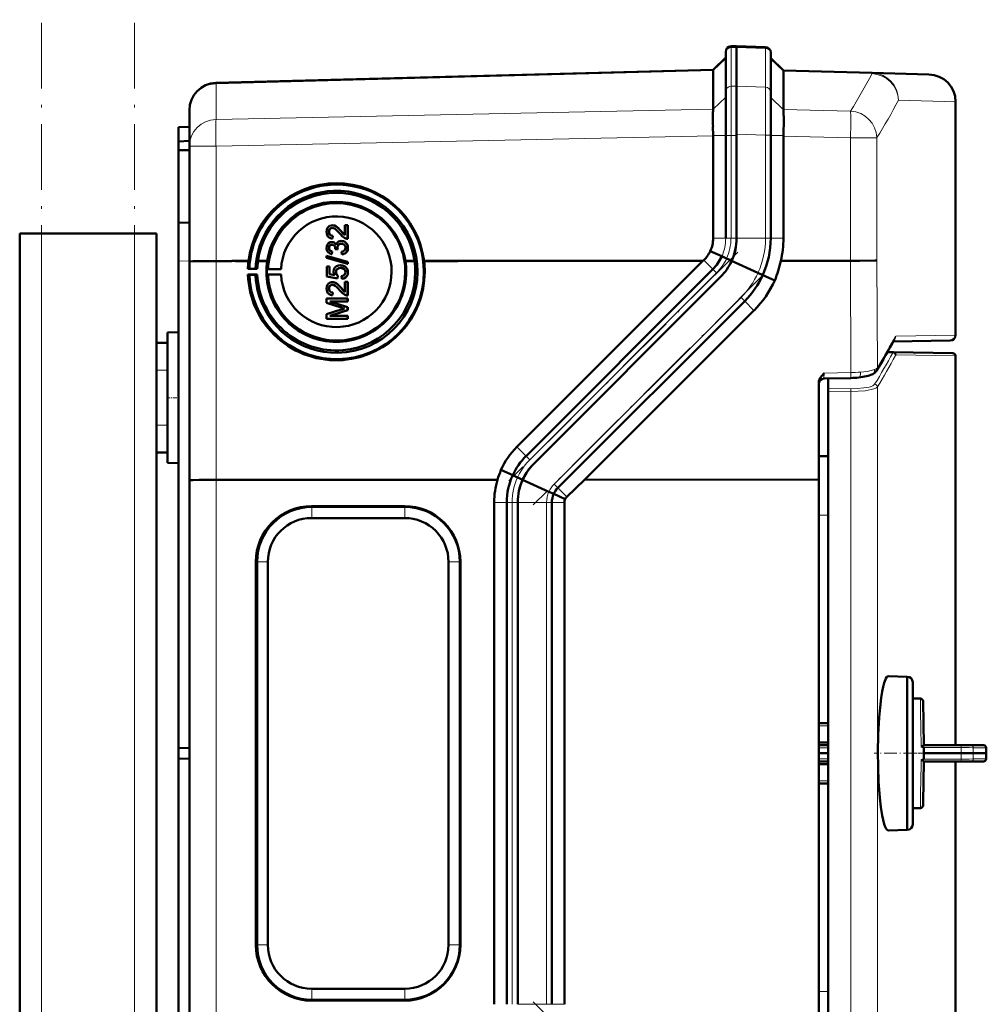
# Model space of a CAD drawing. Extents: x -1438 to 1837, y -1701 to 699.
# Tile 68 of 90: x 437 to 613, y 266 to 445. Entities that reach past the tile are written whole.
import ezdxf

# ---------------------------------------------------------------- set-up
doc = ezdxf.new("R2010")
doc.units = 0
doc.linetypes.add('DASHDOT', pattern=[18.5, 12, -3, 0.5, -3])

msp = doc.modelspace()

# ---------------------------------------------------------------- linework, layer by layer
at = {"color": 7, "linetype": 'DASHDOT', "lineweight": 18}
for p, q in [((440.79, -473.6), (440.79, 486.4)), ((457.79, -473.6), (457.79, 486.4)), ((567.98, 403), (526.19, 361.21)), ((572.39, 398.58), (530.6, 356.79)), ((572.39, 224.22), (530.6, 266.01))]:
    msp.add_line(p, q, dxfattribs=at)
at = {"color": 7, "lineweight": 50}
for p, q in [((565.79, 439.61), (565.79, 439.4)), ((565.79, 439.4), (565.79, 432.34)), ((567.79, 440.65), (566.76, 440.61)), ((567.79, 440.65), (567.79, 440.41)), ((573.07, 440.46), (567.79, 440.65)), ((567.79, 440.65), (567.79, 440.41)), ((567.79, 440.41), (567.79, 433.31)), ((567.79, 440.41), (567.79, 433.35)), ((574.04, 439.47), (574.04, 439.26)), ((574.04, 439.26), (574.04, 432.19)), ((563.49, 436.29), (565.79, 438.59)), ((576.33, 436.18), (574.04, 438.47)), ((472.66, 433.91), (563.49, 436.29)), ((563.49, 436.16), (563.49, 429.12)), ((576.33, 436.18), (592.53, 435.75)), ((576.33, 436.05), (576.33, 429.04)), ((576.33, 436.05), (576.33, 436.05)), ((592.53, 435.75), (602.92, 435.48)), ((565.79, 432.34), (565.79, 424.34)), ((567.79, 433.35), (567.79, 424.34)), ((567.79, 424.54), (567.79, 433.31)), ((574.04, 424.4), (574.04, 432.19)), ((607.79, 387.82), (607.79, 430.48)), ((467.79, 422.36), (467.79, 428.91)), ((563.49, 429.1), (563.48, 428.8)), ((563.49, 429.1), (563.49, 429.12)), ((465.79, 425.83), (467.79, 425.9)), ((465.79, 425.83), (465.79, 423.23)), ((563.47, 425.95), (563.49, 424.34)), ((465.79, 423.23), (467.79, 423.33)), ((465.79, 423.23), (465.79, 421.63)), ((563.49, 424.25), (563.49, 424.34)), ((563.49, 424.25), (563.49, 405.54)), ((565.79, 424.34), (565.79, 405.54)), ((567.79, 424.54), (567.79, 405.54)), ((567.79, 424.34), (567.79, 405.54)), ((574.04, 424.4), (574.04, 405.54)), ((576.33, 424.16), (576.33, 424.34)), ((576.33, 424.16), (576.33, 405.54)), ((465.79, 421.63), (465.79, 408.33)), ((465.79, 421.63), (467.79, 421.61)), ((467.79, 401.3), (467.79, 422.36)), ((465.79, 408.33), (467.79, 408.4)), ((465.79, 401.33), (465.79, 408.33)), ((493.3, 406.71), (493.31, 406.71)), ((493.93, 407.41), (493.94, 407.41)), ((494.31, 407.84), (494.32, 407.84)), ((495.5, 406.84), (495.51, 406.83)), ((495.51, 406.83), (496.22, 406.07)), ((496.22, 406.07), (496.22, 407.95)), ((496.22, 407.95), (496.71, 407.95)), ((496.71, 407.95), (496.71, 405.44)), ((496.71, 407.95), (496.72, 407.95)), ((496.72, 407.95), (496.72, 405.43)), ((436.79, -212.3), (436.79, 406.4)), ((440.79, 406.4), (436.79, 406.4)), ((457.79, 406.4), (440.79, 406.4)), ((461.79, 406.4), (457.79, 406.4)), ((461.79, 386.4), (461.79, 406.4)), ((493.6, 405.55), (493.61, 405.55)), ((494, 405.98), (493.95, 405.48)), ((494, 405.98), (493.95, 405.48)), ((493.95, 405.48), (493.95, 405.48)), ((494, 405.98), (494, 405.98)), ((495.94, 404.98), (495.95, 404.98)), ((496.37, 405.49), (496.38, 405.48)), ((496.71, 405.44), (496.72, 405.43)), ((493.3, 403.76), (493.31, 403.76)), ((493.85, 404.35), (493.86, 404.35)), ((493.9, 403.11), (493.85, 402.62)), ((493.9, 403.11), (493.85, 402.62)), ((493.9, 403.11), (493.9, 403.11)), ((494.09, 404.8), (494.1, 404.8)), ((494.44, 403.56), (494.44, 403.63)), ((494.88, 403.5), (494.44, 403.56)), ((494.44, 403.56), (494.45, 403.55)), ((494.89, 403.5), (494.45, 403.55)), ((494.83, 403.82), (494.84, 403.82)), ((494.88, 403.5), (494.89, 403.5)), ((495.55, 404.55), (495.56, 404.54)), ((495.67, 402.57), (495.62, 403.06)), ((496.76, 403.77), (496.77, 403.77)), ((565.08, 402.23), (562.98, 403.18)), ((465.79, 401.33), (465.79, 312.33)), ((467.79, 361.31), (467.79, 401.3)), ((472.66, 401.37), (475.57, 401.37)), ((475.57, 401.38), (475.57, 401.37)), ((478.61, 401.38), (475.57, 401.38)), ((476.23, 401.37), (478.61, 401.37)), ((476.23, 401.37), (478.61, 401.37)), ((480.32, 401.37), (482.02, 401.37)), ((480.32, 401.37), (482.02, 401.37)), ((480.33, 401.38), (482.02, 401.38)), ((492.86, 402.34), (496.71, 401.25)), ((492.86, 401.93), (492.86, 402.34)), ((496.71, 400.84), (492.86, 401.93)), ((492.86, 401.93), (492.87, 401.93)), ((496.72, 400.84), (492.87, 401.93)), ((493.62, 402.68), (493.63, 402.67)), ((493.85, 402.62), (493.85, 402.62)), ((495.67, 402.57), (495.68, 402.57)), ((496.71, 401.25), (496.71, 400.84)), ((496.71, 401.25), (496.72, 401.25)), ((507.26, 401.38), (508.95, 401.38)), ((508.95, 401.38), (507.26, 401.38)), ((507.26, 401.37), (508.95, 401.37)), ((508.95, 401.38), (508.95, 401.38)), ((510.67, 401.38), (516.84, 401.38)), ((510.67, 401.38), (525.08, 401.38)), ((510.67, 401.37), (516.84, 401.37)), ((516.84, 401.37), (516.84, 401.38)), ((525.08, 401.38), (561.64, 401.4)), ((527.65, 367.4), (561.64, 401.4)), ((561.64, 401.4), (561.79, 401.54)), ((565.96, 401.83), (565.08, 402.23)), ((566.9, 401.4), (565.96, 401.83)), ((571.69, 399.21), (566.88, 401.4)), ((575.86, 401.4), (588.6, 401.41)), ((478.76, 399.94), (478.49, 399.92)), ((478.49, 399.92), (480.2, 399.92)), ((479.88, 399.93), (478.76, 399.94)), ((480.2, 399.92), (479.88, 399.93)), ((482.18, 399.93), (481.93, 399.91)), ((481.93, 399.91), (484.54, 399.91)), ((484.54, 399.91), (482.18, 399.93)), ((492.91, 400.4), (493.4, 400.4)), ((492.91, 398.57), (492.91, 400.4)), ((493.4, 400.4), (493.4, 398.97)), ((493.4, 400.4), (493.41, 400.39)), ((493.41, 400.39), (493.41, 398.97)), ((495.42, 400.1), (495.43, 400.1)), ((495.89, 400.52), (495.89, 400.52)), ((496.29, 400.3), (496.3, 400.3)), ((496.71, 400.84), (496.72, 400.84)), ((496.72, 401.25), (496.72, 400.84)), ((563.45, 399.88), (529.31, 365.74)), ((478.49, 398.9), (478.76, 398.84)), ((480.21, 398.9), (478.49, 398.9)), ((478.76, 398.84), (479.88, 398.86)), ((479.88, 398.86), (480.21, 398.9)), ((481.93, 398.91), (482.17, 398.85)), ((484.54, 398.91), (481.93, 398.91)), ((482.17, 398.85), (484.54, 398.91)), ((494.88, 398.18), (492.91, 398.57)), ((492.91, 398.57), (492.92, 398.57)), ((494.89, 398.17), (492.92, 398.57)), ((493.4, 398.97), (494.4, 398.78)), ((494.59, 399.33), (494.6, 399.33)), ((494.93, 398.67), (494.88, 398.18)), ((494.88, 398.18), (494.89, 398.17)), ((494.94, 398.67), (494.89, 398.17)), ((494.93, 398.67), (494.94, 398.67)), ((495.67, 398.13), (495.62, 398.62)), ((495.67, 398.13), (495.68, 398.12)), ((496.76, 399.32), (496.77, 399.32)), ((564.86, 398.47), (530.72, 364.33)), ((564.86, 398.47), (530.72, 364.33)), ((572.57, 398.81), (571.69, 399.21)), ((574.75, 397.82), (572.57, 398.81)), ((493.3, 396.34), (493.31, 396.33)), ((493.93, 397.04), (493.94, 397.04)), ((494.31, 397.47), (494.32, 397.47)), ((495.5, 396.46), (495.51, 396.46)), ((495.51, 396.46), (496.22, 395.7)), ((496.22, 395.7), (496.22, 397.58)), ((496.22, 397.58), (496.71, 397.58)), ((496.71, 397.58), (496.71, 395.06)), ((496.71, 397.58), (496.72, 397.58)), ((496.72, 397.58), (496.72, 395.06)), ((492.86, 394.52), (496.71, 394.52)), ((492.86, 393.71), (492.86, 394.52)), ((493.6, 395.18), (493.61, 395.18)), ((494, 395.61), (493.95, 395.11)), ((494, 395.6), (493.95, 395.11)), ((493.95, 395.11), (493.95, 395.11)), ((494, 395.61), (494, 395.6)), ((496.37, 395.12), (496.38, 395.11)), ((496.71, 395.06), (496.72, 395.06)), ((496.71, 394.52), (496.71, 393.98)), ((496.71, 394.52), (496.72, 394.52)), ((496.72, 394.52), (496.72, 393.98)), ((495.52, 392.86), (492.86, 393.71)), ((492.86, 393.71), (492.87, 393.71)), ((492.86, 391.63), (495.56, 392.49)), ((495.52, 392.85), (492.87, 393.71)), ((493.45, 393.98), (496.71, 392.95)), ((496.71, 393.98), (493.45, 393.98)), ((496.71, 392.38), (493.45, 391.36)), ((496.72, 393.98), (493.46, 393.97)), ((496.72, 392.38), (493.46, 391.36)), ((495.52, 392.86), (495.52, 392.85)), ((496.71, 393.98), (496.72, 393.98)), ((496.71, 392.95), (496.71, 392.38)), ((496.71, 392.95), (496.72, 392.95)), ((496.71, 392.38), (496.72, 392.38)), ((496.72, 392.95), (496.72, 392.38)), ((569.28, 394.05), (535.14, 359.91)), ((570.96, 392.36), (540, 361.4)), ((492.86, 390.82), (492.86, 391.63)), ((496.71, 390.82), (492.86, 390.82)), ((492.86, 390.82), (492.87, 390.81)), ((496.72, 390.81), (492.87, 390.81)), ((493.45, 391.36), (496.71, 391.36)), ((496.71, 391.36), (496.71, 390.82)), ((496.71, 391.36), (496.72, 391.36)), ((496.71, 390.82), (496.72, 390.81)), ((496.72, 391.36), (496.72, 390.81)), ((463.79, 388.29), (465.79, 388.35)), ((463.79, 388.29), (465.79, 388.35)), ((463.79, 364.5), (463.79, 388.29)), ((461.79, 386.4), (463.79, 386.4)), ((461.79, 381.4), (461.79, 386.4)), ((463.79, 381.4), (463.79, 386.4)), ((606.8, 386.82), (596.38, 386.64)), ((595.34, 384.74), (596.44, 384.72)), ((596.44, 384.72), (607.3, 384.53)), ((607.79, 384.03), (607.79, 312.91)), ((461.79, 381.4), (461.79, 371.4)), ((463.79, 381.4), (463.79, 371.4)), ((583.76, 379.88), (588.68, 379.99)), ((584.5, 379.89), (584.5, 378.1)), ((582.79, 361.42), (582.79, 379.13)), ((584.5, 377.61), (584.5, 378.1)), ((584.5, 377.61), (584.5, 245.2)), ((461.79, 366.4), (461.79, 371.4)), ((463.79, 366.4), (463.79, 371.4)), ((461.79, 256.4), (461.79, 366.4)), ((461.79, 366.4), (463.79, 366.4)), ((582.79, 365.72), (584.5, 365.73)), ((463.79, 364.5), (465.79, 364.45)), ((526.87, 362.23), (524.73, 363.2)), ((527.76, 361.83), (526.88, 362.23)), ((528.7, 361.4), (527.76, 361.83)), ((467.79, 261.48), (467.79, 361.31)), ((524.1, 361.4), (472.66, 361.38)), ((533.48, 359.21), (528.67, 361.4)), ((540, 361.4), (536.76, 358.28)), ((582.79, 361.42), (540, 361.4)), ((582.79, 261.38), (582.79, 361.42)), ((534.37, 358.81), (533.48, 359.21)), ((536.46, 357.86), (534.37, 358.81)), ((490.13, 356.58), (507.12, 356.58)), ((507.19, 356.43), (490.19, 356.43)), ((523.49, 265.54), (523.49, 357.26)), ((525.79, 357.26), (525.79, 265.54)), ((527.79, 265.54), (527.79, 357.26)), ((527.79, 357.26), (527.79, 265.54)), ((534.04, 265.54), (534.04, 357.26)), ((536.33, 357.26), (536.33, 265.54)), ((490.14, 354.41), (507.14, 354.41)), ((479.95, 276.4), (479.95, 346.4)), ((480.17, 276.4), (480.17, 346.4)), ((482.13, 346.4), (482.13, 276.4)), ((515.14, 346.4), (515.14, 276.4)), ((517.22, 276.4), (517.22, 346.4)), ((517.31, 346.4), (517.31, 276.4)), ((595.51, 325.5), (598.97, 325.41)), ((598.97, 321.44), (598.97, 325.41)), ((599.97, 324.41), (599.97, 298.41)), ((599.97, 321.41), (599.97, 324.41)), ((598.97, 297.41), (598.97, 321.44)), ((601.36, 321.41), (599.97, 321.41)), ((601.99, 312.91), (601.86, 320.92)), ((584.5, 316.91), (582.79, 316.91)), ((584.5, 313.41), (582.79, 313.41)), ((465.79, 312.33), (467.79, 312.4)), ((465.79, 310.47), (465.79, 312.33)), ((582.79, 312.91), (584.5, 312.91)), ((584.5, 311.41), (582.79, 311.41)), ((601.79, 312.77), (601.91, 312.86)), ((608.75, 312.91), (601.99, 312.91)), ((602.01, 312.46), (601.99, 311.41)), ((608.79, 311.41), (601.99, 311.41)), ((602.01, 310.36), (601.99, 311.41)), ((608.75, 312.91), (610.54, 312.91)), ((611.03, 311.41), (608.79, 311.41)), ((612.85, 312.91), (610.54, 312.91)), ((611.03, 311.41), (613.38, 311.41)), ((613.41, 311.41), (613.38, 311.41)), ((465.79, 221.46), (465.79, 310.47)), ((465.79, 310.47), (467.79, 310.4)), ((582.79, 309.91), (584.5, 309.91)), ((601.99, 309.91), (601.87, 302.49)), ((608.75, 309.91), (601.99, 309.91)), ((607.79, 309.91), (607.79, 238.78)), ((608.75, 309.91), (610.54, 309.91)), ((612.85, 309.91), (610.54, 309.91)), ((612.85, 309.91), (612.88, 309.91)), ((584.5, 309.4), (582.79, 309.4)), ((584.5, 305.91), (582.79, 305.91)), ((601.87, 302.49), (601.86, 301.9)), ((599.97, 301.41), (601.36, 301.41)), ((599.97, 298.41), (599.97, 301.41)), ((595.48, 297.32), (595.51, 297.32)), ((598.97, 297.41), (595.51, 297.32)), ((507.14, 268.39), (490.14, 268.39)), ((490.19, 266.37), (507.19, 266.37)), ((507.12, 266.21), (490.13, 266.21))]:
    msp.add_line(p, q, dxfattribs=at)
at = {"color": 7, "lineweight": 18}
for p, q in [((566.76, 440.61), (566.76, 440.38)), ((566.76, 440.38), (567.79, 440.41)), ((566.76, 440.38), (566.76, 433.32)), ((573.07, 440.23), (567.79, 440.41)), ((573.07, 440.46), (573.07, 440.23)), ((573.07, 440.23), (573.07, 433.16)), ((563.49, 436.16), (565.79, 438.4)), ((576.33, 436.05), (574.04, 438.28)), ((563.49, 436.16), (472.66, 433.78)), ((592.53, 435.62), (576.33, 436.05)), ((472.66, 433.91), (472.66, 433.78)), ((472.66, 427.23), (472.66, 433.78)), ((567.79, 433.35), (566.76, 433.32)), ((566.76, 433.32), (566.76, 424.34)), ((567.79, 433.31), (573.07, 433.16)), ((563.49, 429.1), (565.79, 431.34)), ((576.33, 428.99), (574.04, 431.23)), ((607.79, 430.48), (597.36, 430.75)), ((472.66, 427.23), (563.49, 429.12)), ((576.33, 429.04), (588.61, 428.78)), ((563.49, 424.25), (472.66, 422.36)), ((563.49, 424.34), (565.79, 424.34)), ((565.79, 424.34), (566.76, 424.34)), ((566.76, 424.34), (566.76, 405.54)), ((566.76, 424.34), (567.79, 424.34)), ((573.07, 424.4), (567.79, 424.54)), ((573.07, 424.4), (573.07, 405.54)), ((573.07, 424.4), (574.04, 424.4)), ((576.33, 424.34), (574.04, 424.34)), ((588.61, 423.91), (576.33, 424.16)), ((588.61, 401.41), (588.61, 423.91)), ((593.43, 423.91), (588.61, 423.91)), ((593.43, 423.91), (593.43, 401.47)), ((472.66, 422.36), (467.79, 422.36)), ((472.66, 401.37), (472.66, 422.36)), ((440.79, -212.3), (440.79, 406.4)), ((457.79, -212.3), (457.79, 406.4)), ((565.79, 405.54), (563.49, 405.54)), ((565.79, 405.54), (566.76, 405.54)), ((566.76, 405.54), (567.79, 405.54)), ((573.07, 405.54), (567.79, 405.54)), ((573.07, 405.54), (574.04, 405.54)), ((576.33, 405.54), (574.04, 405.54)), ((467.79, 401.4), (465.79, 401.33)), ((472.66, 361.38), (472.66, 401.37)), ((563.45, 399.88), (561.79, 401.54)), ((565.08, 402.23), (565.08, 402.23)), ((588.68, 380.97), (588.6, 401.41)), ((593.43, 401.47), (593.5, 381.85)), ((563.45, 399.88), (564.13, 399.2)), ((564.13, 399.2), (529.99, 365.06)), ((572.57, 398.81), (572.57, 398.81)), ((568.6, 394.73), (534.45, 360.59)), ((568.6, 394.73), (569.28, 394.05)), ((570.96, 392.36), (569.28, 394.05)), ((596.85, 387.63), (607.79, 387.82)), ((596.32, 384.6), (595.27, 384.61)), ((607.79, 384.03), (596.93, 384.22)), ((461.79, 381.4), (463.79, 381.4)), ((583.76, 380.85), (588.68, 380.97)), ((584.5, 378.1), (588.63, 378.04)), ((593.5, 378.37), (593.5, 244.44)), ((588.63, 377.55), (584.5, 377.61)), ((588.63, 245.26), (588.63, 377.55)), ((461.79, 371.4), (463.79, 371.4)), ((529.31, 365.74), (527.65, 367.4)), ((529.31, 365.74), (529.99, 365.06)), ((526.88, 362.23), (526.87, 362.23)), ((472.66, 261.42), (472.66, 361.38)), ((534.45, 360.59), (535.14, 359.91)), ((536.76, 358.28), (535.14, 359.91)), ((534.37, 358.81), (534.37, 358.81)), ((490.19, 356.43), (490.13, 356.58)), ((490.14, 354.41), (490.19, 356.43)), ((507.19, 356.43), (507.12, 356.58)), ((507.19, 356.43), (507.14, 354.41)), ((525.79, 357.26), (523.49, 357.26)), ((525.79, 357.26), (526.76, 357.26)), ((526.76, 357.26), (526.76, 265.54)), ((527.79, 357.26), (526.76, 357.26)), ((533.07, 357.26), (527.79, 357.26)), ((533.07, 265.54), (533.07, 357.26)), ((533.07, 357.26), (534.04, 357.26)), ((536.33, 357.26), (534.04, 357.26)), ((584.5, 354.93), (582.79, 354.92)), ((480.17, 346.4), (479.95, 346.4)), ((480.17, 346.4), (482.13, 346.4)), ((517.22, 346.4), (515.14, 346.4)), ((517.31, 346.4), (517.22, 346.4)), ((601.4, 318.91), (601.36, 321.41)), ((601.44, 316.09), (601.4, 318.91)), ((582.79, 316.42), (584.5, 316.42)), ((601.45, 315.27), (601.44, 316.09)), ((601.48, 313.56), (601.45, 315.27)), ((601.49, 313.11), (601.48, 313.56)), ((601.5, 312.67), (601.49, 313.11)), ((582.79, 312.42), (584.5, 312.42)), ((608.79, 312.47), (602.01, 312.46)), ((611.03, 312.42), (613.34, 312.42)), ((582.79, 310.4), (584.5, 310.4)), ((601.49, 309.7), (601.48, 309.26)), ((601.5, 310.15), (601.49, 309.7)), ((608.79, 310.35), (602.01, 310.36)), ((611.03, 310.4), (613.34, 310.4)), ((601.48, 309.26), (601.44, 306.72)), ((582.79, 306.4), (584.5, 306.4)), ((601.44, 306.72), (601.4, 303.9)), ((601.4, 303.9), (601.36, 301.41)), ((480.17, 276.4), (479.95, 276.4)), ((482.13, 276.4), (480.17, 276.4)), ((517.22, 276.4), (515.14, 276.4)), ((517.22, 276.4), (517.31, 276.4)), ((490.19, 266.37), (490.14, 268.39)), ((507.14, 268.39), (507.19, 266.37)), ((490.19, 266.37), (490.13, 266.21)), ((507.19, 266.37), (507.12, 266.21)), ((582.79, 267.9), (584.5, 267.88)), ((533.07, 265.54), (527.79, 265.54)), ((533.07, 265.54), (534.04, 265.54)), ((536.33, 265.54), (534.04, 265.54))]:
    msp.add_line(p, q, dxfattribs=at)
at = {"color": 7, "linetype": 'DASHDOT', "lineweight": 18, "ltscale": 0.060001}
for p, q in [((461.59, 381.4), (463.99, 381.4)), ((463.59, 376.4), (465.99, 376.4)), ((461.59, 371.4), (463.99, 371.4))]:
    msp.add_line(p, q, dxfattribs=at)
at = {"color": 7, "linetype": 'DASHDOT', "lineweight": 18, "ltscale": 0.192111}
msp.add_line((600.61, 311.41), (592.92, 311.41), dxfattribs=at)
at = {"color": 7, "linetype": 'DASHDOT', "lineweight": 18, "ltscale": 0.061557}
msp.add_line((599.76, 311.41), (602.22, 311.41), dxfattribs=at)
at = {"color": 7, "linetype": 'DASHDOT', "lineweight": 18, "ltscale": 0.20449}
for p, q in [((609.47, 311.54), (601.29, 311.4)), ((609.47, 311.28), (601.29, 311.42))]:
    msp.add_line(p, q, dxfattribs=at)
at = {"color": 7, "lineweight": 18}
for points in [[(573.07, 433.16), (573.08, 430.04), (573.07, 424.4)], [(590.4, 381.06), (591.62, 381.21), (592.39, 381.36), (592.96, 381.53)], [(592.96, 381.53), (593.3, 381.69), (593.5, 381.85)], [(583.76, 380.85), (583.75, 379.98), (583.76, 379.89), (583.76, 379.88), (583.76, 379.88), (583.76, 379.88)], [(588.63, 378.04), (589.86, 378.06), (591.02, 378.17), (591.99, 378.35), (592.37, 378.46), (592.66, 378.59), (592.88, 378.72), (593.01, 378.86)], [(593.5, 378.37), (593.38, 378.25), (593.2, 378.14), (592.85, 378), (592.38, 377.87), (591.27, 377.68), (589.97, 377.58), (588.63, 377.55)], [(529.99, 365.06), (529.46, 364.49), (528.97, 363.88), (528.52, 363.24), (528.12, 362.55), (527.76, 361.83)], [(608.79, 312.47), (608.77, 312.83), (608.76, 312.89), (608.75, 312.9), (608.75, 312.91), (608.75, 312.91), (608.75, 312.91)], [(608.79, 312.47), (610.28, 312.45), (610.86, 312.43), (611.03, 312.42)], [(608.79, 310.35), (608.77, 309.98), (608.76, 309.92), (608.75, 309.91), (608.75, 309.91), (608.75, 309.91), (608.75, 309.91)], [(610.26, 310.36), (611, 310.39), (611.03, 310.4)]]:
    msp.add_lwpolyline(points, dxfattribs=at)
at = {"color": 7, "lineweight": 50}
for points in [[(576.33, 424.34), (576.39, 427.33), (576.37, 428.54), (576.33, 428.99)], [(509.49, 399.4), (509.42, 400.81), (509.22, 402.2), (508.93, 403.41), (508.54, 404.6), (508.18, 405.48), (507.62, 406.6), (506.88, 407.79), (506.15, 408.77), (505.6, 409.39), (504.66, 410.33), (503.67, 411.16), (502.49, 411.98), (501.55, 412.52), (500.39, 413.06), (499.06, 413.54), (497.71, 413.89), (496.79, 414.06), (495.46, 414.19), (494.13, 414.2), (493.04, 414.12), (491.73, 413.91), (490.8, 413.69), (489.89, 413.41), (489.29, 413.19), (488.64, 412.92), (487.5, 412.35), (487.01, 412.07), (485.81, 411.25), (484.68, 410.32), (483.78, 409.43), (482.96, 408.45), (482.42, 407.7), (481.69, 406.51), (481.08, 405.26), (480.63, 404.08), (480.29, 402.88), (480.04, 401.64), (479.94, 400.78), (479.88, 399.93)], [(492.86, 406.72), (492.9, 407.07), (493.03, 407.41), (493.2, 407.62), (493.41, 407.78), (493.75, 407.89), (493.92, 407.9)], [(493.6, 405.55), (493.33, 405.68), (493.11, 405.88), (492.96, 406.14), (492.9, 406.35), (492.86, 406.72)], [(493.93, 407.41), (493.72, 407.38), (493.54, 407.27), (493.4, 407.11), (493.33, 406.91), (493.3, 406.71)], [(493.3, 406.71), (493.37, 406.36), (493.46, 406.21), (493.59, 406.09), (493.74, 406.02)], [(493.94, 407.41), (493.73, 407.37), (493.58, 407.3), (493.45, 407.16), (493.36, 407.01), (493.31, 406.71)], [(493.31, 406.71), (493.34, 406.48), (493.4, 406.31), (493.57, 406.11), (493.75, 406.01)], [(495.27, 406.38), (494.97, 406.72), (494.66, 407.04), (494.42, 407.24), (494.15, 407.37)], [(494.31, 407.84), (494.6, 407.71), (494.97, 407.42), (495.3, 407.07), (495.5, 406.84)], [(494.32, 407.84), (494.56, 407.73), (494.82, 407.55), (495.23, 407.15), (495.51, 406.83)], [(495.5, 406.84), (495.91, 406.35), (496.22, 406.07)], [(494.6, 404.32), (494.69, 404.56), (494.84, 404.77), (495.05, 404.93), (495.3, 405.02), (495.55, 405.04)], [(496.37, 405.49), (496.11, 405.6), (495.75, 405.85), (495.27, 406.38)], [(495.94, 404.98), (496.15, 404.88), (496.34, 404.74), (496.55, 404.51), (496.66, 404.3), (496.73, 404.08), (496.76, 403.77)], [(495.95, 404.98), (496.18, 404.87), (496.38, 404.71), (496.55, 404.52), (496.72, 404.16), (496.77, 403.77)], [(492.86, 403.75), (492.9, 404.07), (493.03, 404.37), (493.24, 404.62), (493.52, 404.79), (493.84, 404.84)], [(493.62, 402.68), (493.37, 402.79), (493.15, 402.97), (493.02, 403.14), (492.93, 403.33), (492.87, 403.61), (492.86, 403.75)], [(493.85, 404.35), (493.68, 404.32), (493.52, 404.24), (493.35, 404.02), (493.3, 403.76)], [(493.3, 403.76), (493.34, 403.52), (493.42, 403.38), (493.53, 403.26), (493.74, 403.15)], [(493.86, 404.35), (493.69, 404.32), (493.47, 404.19), (493.34, 403.97), (493.31, 403.76)], [(493.31, 403.76), (493.34, 403.57), (493.41, 403.4), (493.53, 403.26), (493.75, 403.15)], [(494.44, 403.63), (494.41, 403.88), (494.35, 404.04), (494.26, 404.18), (494.05, 404.32)], [(494.09, 404.8), (494.26, 404.73), (494.4, 404.62), (494.6, 404.32)], [(494.1, 404.8), (494.39, 404.63), (494.51, 404.49), (494.6, 404.33)], [(495.55, 404.55), (495.32, 404.52), (495.12, 404.41), (495.03, 404.34), (494.9, 404.15), (494.84, 403.93), (494.83, 403.82)], [(495.56, 404.54), (495.33, 404.51), (495.16, 404.43), (494.96, 404.24), (494.85, 403.96), (494.84, 403.82)], [(495.62, 403.06), (495.84, 403.12), (496.04, 403.22), (496.25, 403.47), (496.32, 403.79)], [(496.76, 403.77), (496.72, 403.42), (496.57, 403.09), (496.33, 402.82), (496.18, 402.72), (495.84, 402.6), (495.67, 402.57)], [(496.77, 403.77), (496.73, 403.42), (496.64, 403.19), (496.5, 402.98), (496.23, 402.74), (495.88, 402.6), (495.68, 402.57)], [(496.32, 403.79), (496.3, 403.97), (496.24, 404.15), (496.13, 404.3), (495.91, 404.47), (495.82, 404.5)], [(467.79, 401.3), (467.79, 401.3), (467.79, 401.3), (467.8, 401.3), (467.86, 401.31), (468.42, 401.33), (469.59, 401.35), (472.66, 401.37)], [(590.32, 401.41), (593.07, 401.45), (593.43, 401.47)], [(494.14, 399.46), (494.2, 399.84), (494.39, 400.16), (494.68, 400.41), (495.02, 400.55), (495.39, 400.6)], [(494.4, 398.78), (494.24, 399.03), (494.15, 399.32), (494.14, 399.46)], [(495.42, 400.1), (495.16, 400.08), (495.04, 400.04), (494.81, 399.91), (494.73, 399.81), (494.62, 399.58), (494.59, 399.33)], [(495.43, 400.1), (495.17, 400.07), (494.91, 399.97), (494.7, 399.77), (494.63, 399.58), (494.6, 399.33)], [(496.32, 399.33), (496.27, 399.61), (496.18, 399.78), (496.05, 399.91), (495.8, 400.05)], [(496.29, 400.3), (496.53, 400.06), (496.65, 399.87), (496.72, 399.66), (496.76, 399.32)], [(496.3, 400.3), (496.46, 400.15), (496.6, 399.97), (496.7, 399.76), (496.75, 399.54), (496.77, 399.32)], [(494.59, 399.33), (494.64, 399.02), (494.76, 398.82), (494.93, 398.67)], [(494.6, 399.33), (494.61, 399.17), (494.72, 398.88), (494.94, 398.67)], [(495.62, 398.62), (495.84, 398.67), (496.04, 398.76), (496.12, 398.83), (496.29, 399.11), (496.32, 399.33)], [(496.76, 399.32), (496.75, 399.14), (496.66, 398.8), (496.58, 398.64), (496.33, 398.37), (496.02, 398.2), (495.67, 398.13)], [(496.77, 399.32), (496.73, 398.97), (496.57, 398.62), (496.31, 398.34), (496.08, 398.22), (495.68, 398.12)], [(492.86, 396.35), (492.9, 396.7), (493.03, 397.04), (493.2, 397.25), (493.41, 397.41), (493.75, 397.52), (493.92, 397.53)], [(493.6, 395.18), (493.33, 395.31), (493.11, 395.51), (492.96, 395.77), (492.9, 395.98), (492.86, 396.35)], [(493.93, 397.04), (493.72, 397), (493.54, 396.9), (493.4, 396.74), (493.33, 396.54), (493.3, 396.34)], [(493.3, 396.34), (493.37, 395.99), (493.46, 395.84), (493.59, 395.72), (493.74, 395.64)], [(493.94, 397.04), (493.73, 397), (493.58, 396.92), (493.45, 396.79), (493.36, 396.64), (493.31, 396.33)], [(493.31, 396.33), (493.34, 396.11), (493.4, 395.94), (493.57, 395.74), (493.75, 395.64)], [(495.27, 396), (494.97, 396.35), (494.66, 396.67), (494.42, 396.86), (494.15, 397)], [(494.31, 397.47), (494.6, 397.33), (494.97, 397.04), (495.3, 396.7), (495.5, 396.46)], [(494.32, 397.47), (494.56, 397.36), (494.82, 397.18), (495.23, 396.78), (495.51, 396.46)], [(496.37, 395.12), (496.11, 395.23), (495.75, 395.48), (495.27, 396)], [(495.5, 396.46), (495.91, 395.98), (496.22, 395.7)], [(582.79, 379.13), (582.82, 379.44), (582.91, 379.74), (583.06, 380.02), (583.41, 380.48), (583.76, 380.85)], [(592.49, 380.63), (591.82, 380.39), (590.85, 380.18), (590.14, 380.09)], [(593.36, 381.34), (593.09, 381), (592.68, 380.72), (592.49, 380.63)], [(530.72, 364.33), (530.24, 363.81), (529.8, 363.26), (529.39, 362.68), (529.03, 362.05), (528.7, 361.4)], [(467.79, 361.31), (467.79, 361.32), (467.79, 361.32), (467.8, 361.32), (467.86, 361.32), (468.42, 361.35), (469.59, 361.36), (472.66, 361.38)], [(595.51, 325.5), (595.35, 325.45), (595.25, 325.36), (595.06, 325.08), (594.97, 324.89), (594.74, 324.27), (594.55, 323.53), (594.38, 322.69), (594.19, 321.53)], [(594.19, 321.53), (593.99, 319.81), (593.82, 317.95), (593.66, 314.86), (593.6, 311.61)], [(593.6, 311.61), (593.63, 308.92), (593.74, 306.27), (593.96, 303.3), (594.15, 301.57)], [(601.5, 312.67), (601.77, 312.6), (601.89, 312.56), (601.98, 312.51), (602.01, 312.48), (602.01, 312.46)], [(601.5, 310.15), (601.77, 310.21), (601.89, 310.25), (601.98, 310.3), (602.01, 310.34), (602.01, 310.36)], [(601.5, 310.15), (601.61, 310.14), (601.74, 310.08), (601.91, 309.95)], [(594.15, 301.57), (594.4, 300.02), (594.77, 298.47)], [(594.77, 298.47), (594.93, 298), (595.05, 297.75), (595.18, 297.54), (595.31, 297.4), (595.47, 297.32), (595.48, 297.32)]]:
    msp.add_lwpolyline(points, dxfattribs=at)
for centre, radius, start, end in [((566.79, 439.61), 1, 92, 180), ((573.04, 439.47), 1, 0, 88), ((602.79, 430.48), 5, 0, 88.5), ((472.79, 428.91), 5, 91.5, 180), ((494.64, 399.43), 16.15, 6.9564, 173.0436), ((494.7, 399.4), 15.94, 359.9991, 133.5258), ((494.64, 399.38), 14.45, 7.965, 172.0349), ((494.64, 399.42), 12.77, 8.8275, 171.1724), ((494.71, 399.38), 15.96, 133.5177, 178.0139), ((494.71, 399.39), 12.55, 77.6984, 177.5213), ((494.71, 399.39), 12.54, 0.013, 77.6766), ((493.92, 406.68), 1.22, 71.416, 89.9785), ((493.92, 406.7), 0.712, 71.1045, 89.7698), ((493.93, 406.7), 0.709, 71.4625, 89.7956), ((494.07, 407.01), 1.53, 252.0665, 265.2731), ((494.08, 407.01), 1.53, 252.0738, 265.2685), ((493.99, 406.78), 0.804, 252.5173, 270.6985), ((495.57, 403.85), 1.19, 71.6978, 90.7047), ((496.68, 406.41), 0.972, 251.216, 271.7364), ((496.69, 406.41), 0.973, 251.2257, 271.7309), ((557.8, 405.54), 5.69, 335.4939, 0.0252), ((557.9, 405.54), 9.88, 335.2248, 0.0026), ((557.67, 405.54), 10.12, 335.8313, 359.9948), ((557.84, 405.54), 16.19, 335.437, 0.0015), ((557.79, 405.54), 18.54, 347.0991, 0.0004), ((494.05, 404.1), 0.998, 252.3354, 261.3286), ((493.84, 404.03), 0.815, 72.179, 90.3814), ((493.86, 403.72), 0.625, 72.329, 90.8793), ((493.87, 403.71), 0.634, 73.0345, 90.7871), ((496.07, 403.87), 1.24, 182.0274, 197.0138), ((496.08, 403.86), 1.24, 181.999, 197.0346), ((495.56, 403.69), 0.86, 71.8999, 90.5102), ((495.56, 403.68), 0.859, 72.0728, 90.5088), ((557.78, 405.7), 5.78, 313.9422, 334.1191), ((494.65, 399.37), 16.17, 172.9148, 178.0694), ((494.65, 399.47), 14.45, 172.4425, 178.2107), ((494.65, 399.38), 12.79, 171.0625, 179.8847), ((494.16, 404.34), 1.75, 252.2239, 259.8155), ((494.17, 404.38), 1.79, 252.3357, 259.7452), ((494.63, 399.4), 12.79, 0.0635, 8.8594), ((494.63, 399.49), 14.45, 359.7065, 7.4796), ((494.63, 399.39), 16.17, 0.0626, 7.0057), ((557.72, 405.6), 8.09, 315.0122, 335.3255), ((557.91, 405.42), 9.82, 314.9833, 335.8458), ((557.66, 405.67), 10.18, 315.022, 335.211), ((557.82, 405.03), 18.4, 336.9429, 348.6327), ((587.87, 753.25), 351.85, 270.1202, 270.3992), ((495.41, 399.05), 1.55, 71.9099, 90.5756), ((495.44, 398.9), 1.21, 72.5659, 90.8378), ((495.44, 398.89), 1.21, 72.864, 90.8167), ((495.47, 399.23), 1.35, 51.999, 71.6506), ((495.46, 399.24), 1.35, 51.9924, 71.6896), ((494.63, 399.37), 16.14, 181.6629, 274.3889), ((494.67, 399.39), 14.8, 182.0365, 193.1576), ((494.63, 399.46), 14.43, 182.2328, 274.9104), ((494.63, 399.38), 12.77, 179.8723, 270.0038), ((494.71, 399.38), 12.55, 182.4194, 193.5066), ((494.63, 399.4), 12.79, 270.0139, 0.0575), ((494.67, 399.4), 14.81, 270.9979, 359.999), ((494.69, 399.39), 15.95, 270.964, 0.0057), ((494.7, 399.39), 12.55, 271.1756, 0.0047), ((494.62, 399.4), 16.17, 274.3928, 0.0565), ((494.62, 399.49), 14.45, 274.9142, 359.688), ((557.85, 405.48), 16.16, 314.9955, 335.6224), ((557.77, 405.55), 18.66, 315.0077, 335.5133), ((494.68, 399.39), 14.8, 193.1459, 270.9829), ((494.7, 399.38), 12.54, 193.4987, 271.1604), ((493.92, 396.31), 1.22, 71.416, 89.9785), ((493.92, 396.33), 0.712, 71.1045, 89.7698), ((493.93, 396.33), 0.709, 71.4625, 89.7956), ((494.7, 399.38), 15.94, 193.0735, 270.9484), ((494.07, 396.64), 1.53, 252.0665, 265.2731), ((494.08, 396.64), 1.53, 252.0738, 265.2685), ((493.99, 396.41), 0.804, 252.5173, 270.6985), ((496.68, 396.04), 0.972, 251.216, 271.7364), ((496.69, 396.03), 0.973, 251.2257, 271.7309), ((504.32, 420.22), 28.74, 252.1717, 253.448), ((504.13, 419.6), 28.1, 252.1564, 253.4621), ((505.24, 362.05), 31.94, 106.5752, 107.6363), ((490.44, 443.41), 120.2, 328.9047, 332.0096), ((606.79, 387.82), 1, 270.9993, 360), ((492.9, 442.05), 117.38, 330.7734, 331.828), ((607.29, 384.03), 0.5, 0.0001, 89.0014), ((583.79, 378.88), 1, 91.3563, 180.0007), ((588.3, 397.18), 17.2, 271.2704, 276.1564), ((537.8, 357.25), 14.36, 134.9989, 155.5165), ((537.73, 357.32), 11.91, 135.0034, 155.6664), ((537.91, 357.14), 10.17, 134.9943, 155.212), ((537.76, 357.65), 14.16, 156.9444, 164.6731), ((537.72, 357.26), 11.93, 155.3876, 180.0088), ((537.79, 357.26), 14.3, 163.1695, 179.9984), ((537.92, 357.25), 10.13, 155.8478, 179.9837), ((537.66, 357.26), 9.87, 155.2023, 180.0177), ((537.84, 357.2), 3.83, 134.9848, 155.1319), ((537.85, 357.26), 3.82, 155.9472, 179.9755), ((537.78, 357.22), 1.47, 133.9021, 154.2563), ((537.77, 357.26), 1.45, 155.3414, 180.0673), ((598.97, 324.41), 1, 360, 90), ((601.36, 320.91), 0.501, 1.1003, 89.9459), ((601.54, 312.94), 0.274, 261.2069, 294.5434), ((601.26, 313.48), 0.884, 296.1751, 306.8175), ((602.09, 312.67), 0.26, 113.2826, 131.8746), ((612.88, 312.41), 0.501, 2.5521, 92.93), ((569.06, 310.53), 44.36, 1.133, 2.4532), ((569.06, 312.28), 44.36, 357.5467, 358.867), ((602.09, 310.15), 0.264, 228.515, 246.7588), ((612.88, 310.41), 0.5, 270.0231, 357.5028), ((601.36, 301.91), 0.5, 269.9996, 358.9373), ((598.97, 298.41), 1, 270, 0)]:
    msp.add_arc(centre, radius, start, end, dxfattribs=at)
at = {"color": 7, "lineweight": 18}
for centre, radius, start, end in [((494.18, 487.49), 111.19, 328.1267, 332.1928), ((499.17, 482.72), 111.09, 328.0386, 332.1118), ((557.7, 405.54), 8.09, 335.8141, 359.9961), ((557.67, 405.54), 9.08, 335.8634, 359.9942), ((557.9, 405.54), 15.17, 335.3378, 0.0024), ((557.87, 405.54), 16.16, 335.393, 0.002), ((557.69, 405.64), 8.14, 315.0199, 335.2289), ((557.66, 405.67), 9.15, 315.0245, 335.1774), ((557.91, 405.42), 15.12, 314.9894, 335.7267), ((557.88, 405.45), 16.12, 314.9927, 335.6686), ((491.46, 443.43), 119.18, 328.8885, 331.9943), ((595.85, 387.63), 1, 310.857, 0.0707), ((595.74, 387.44), 0.942, 332.0923, 1.7093), ((496.26, 438.51), 113.66, 328.3428, 331.683), ((496.77, 438.03), 113.65, 328.334, 331.6749), ((596.3, 384.09), 0.509, 2.4645, 87.7315), ((596.43, 384.22), 0.498, 359.7444, 88.7602), ((592.56, 381.82), 0.94, 329.0127, 1.9615), ((588.22, 405.59), 24.62, 271.0677, 275.0699), ((592.99, 378.35), 0.511, 2.6449, 87.3992), ((537.7, 357.35), 11.87, 135.0063, 155.7303), ((537.69, 357.26), 11.9, 155.3223, 180.012), ((537.66, 357.26), 10.91, 155.2364, 180.0152), ((537.9, 357.14), 4.87, 134.9795, 154.9053), ((537.87, 357.17), 3.87, 134.9802, 154.9373), ((537.92, 357.25), 4.85, 156.1854, 179.957), ((537.89, 357.25), 3.85, 156.1536, 179.9582), ((678.82, 311.9), 70.03, 179.5376, 180.4062), ((678.82, 310.91), 70.03, 179.5938, 180.4624), ((610.53, 312.41), 0.496, 0.47, 89.4832), ((648.31, 312.02), 37.28, 179.3941, 180.9446), ((648.58, 310.79), 37.55, 179.0611, 180.6002), ((612.85, 312.41), 0.497, 0.5898, 89.5516), ((613.34, 312.47), 0.0509, 269.1547, 309.6196), ((571.77, 310.58), 41.61, 1.1399, 2.5296), ((571.77, 312.23), 41.61, 357.4704, 358.8601), ((608.79, 385.45), 75.11, 270.0022, 271.123), ((610.53, 310.4), 0.496, 270.5168, 359.53), ((612.85, 310.4), 0.497, 270.4484, 359.4102), ((613.34, 310.35), 0.0506, 50.0551, 90.8408)]:
    msp.add_arc(centre, radius, start, end, dxfattribs=at)
for centre, major_axis, ratio, start_param, end_param in [((566.79, 439.4), (-1, 0), 0.97437, 4.747296, 6.283185), ((573.04, 439.26), (-1, 0), 0.97437, 3.141593, 4.677482), ((592.4, 430.75), (-0.13, -5), 0.992889, 1.59679, 3.141593), ((592.4, 430.75), (0.13, 5), 0.002982, 6.056371, 6.280047), ((592.4, 430.75), (4.42, -2.33), 0.968463, 0.497949, 2.015969), ((472.79, 428.91), (5, 0), 0.97437, 1.596976, 3.141593), ((566.79, 432.34), (-1, 0), 0.97437, 4.747296, 6.283185), ((573.04, 432.19), (1, 0), 0.97437, 0, 1.53589), ((588.47, 423.91), (0.1, 5), 0.026171, 4.712934, 6.056293), ((588.47, 423.91), (4.25, -2.64), 0.966087, 0.571165, 2.084618), ((472.79, 422.36), (5, 0), 0.97437, 1.596976, 3.141593), ((472.79, 422.36), (-0.1, 5), 0.026171, 0.226893, 1.570251), ((596.92, 372.4), (0.07, -15.23), 0.077407, 3.142573, 3.284814), ((596.42, 379.68), (-0.02, -5.04), 0.109518, 3.140139, 3.36604), ((597, 372.69), (0.06, -11.53), 0.076768, 3.139791, 3.281396), ((592.08, 381.54), (0.411, -0.912), 0.863083, 6.282927, 7.473776), ((588.65, 380.99), (0.024, -1), 0.025555, 0.000082, 1.544), ((590.03, 381.08), (0.109, -0.994), 0.366722, 6.283183, 7.790699), ((588.62, 377.55), (-0.007, -0.5), 0.017451, 1.571039, 2.9147)]:
    msp.add_ellipse(centre, major_axis=major_axis, ratio=ratio, start_param=start_param, end_param=end_param, dxfattribs=at)
at = {"color": 7, "lineweight": 50}
for centre, major_axis, ratio, start_param, end_param in [((563.62, 431.29), (-0.13, 5), 0.002982, 0.002566, 0.226815), ((576.2, 431.18), (0.13, 5), 0.002982, 6.061466, 6.27809), ((563.62, 424.25), (0.1, -5), 0.026171, 3.569847, 4.039686), ((576.2, 424.16), (0.1, 5), 0.026171, 6.020704, 6.056293), ((563.63, 424.25), (0.1, -5), 0.026171, 4.039686, 4.366294), ((494.64, 399.41), (-3.2, -9.59), 0.999619, 1.892589, 4.984473), ((494.64, 399.41), (5.11, 15.33), 0.999619, 1.769783, 1.770866), ((494.64, 399.41), (-4.57, -13.71), 0.999619, 4.896843, 4.898057), ((494.64, 399.41), (4.04, 12.12), 0.999619, 1.737126, 1.738502), ((494.64, 399.41), (-4.04, -12.12), 0.999619, 2.046218, 2.04711), ((494.64, 399.41), (4.04, 12.12), 0.999619, 5.188702, 5.189186), ((494.64, 399.41), (-4.57, -13.71), 0.999619, 2.028257, 2.029083), ((494.64, 399.41), (5.11, 15.33), 0.999619, 5.155447, 5.15653), ((494.65, 399.4), (4.03, 12.08), 0.999619, 1.852679, 1.931219), ((494.7, 399.39), (5.04, 15.13), 0.999619, 1.926831, 2.120926), ((494.64, 399.41), (-3.2, -9.59), 0.999619, 5.083433, 8.175545), ((494.71, 399.38), (3.97, 11.9), 0.999619, 5.03437, 5.034599), ((494.66, 399.4), (4.69, 14.07), 0.999619, 5.033887, 5.034181), ((494.7, 399.39), (5.04, 15.13), 0.999619, 5.034181, 5.034455), ((490.13, 346.4), (0, -10.19), 0.999657, 3.141593, 4.712389), ((490.19, 346.4), (0, 10.03), 0.999657, 0, 1.570796), ((507.12, 346.4), (0, -10.19), 0.999657, 1.570796, 3.141593), ((507.19, 346.4), (0, 10.03), 0.999657, 4.712389, 6.283185), ((490.14, 346.4), (0, -8.01), 0.999657, 3.141593, 4.712389), ((507.14, 346.4), (0, -8.01), 0.999657, 1.570796, 3.141593), ((490.13, 276.4), (0, -10.19), 0.999657, 4.712389, 6.283185), ((490.19, 276.4), (0, 10.03), 0.999657, 1.570796, 3.141593), ((490.14, 276.4), (0, -8.01), 0.999657, 4.712389, 6.283185), ((507.12, 276.4), (0, -10.19), 0.999657, 0, 1.570796), ((507.14, 276.4), (0, -8.01), 0.999657, 0, 1.570796), ((507.19, 276.4), (0, 10.03), 0.999657, 3.141593, 4.712389)]:
    msp.add_ellipse(centre, major_axis=major_axis, ratio=ratio, start_param=start_param, end_param=end_param, dxfattribs=at)

doc.saveas('drawing.dxf')
